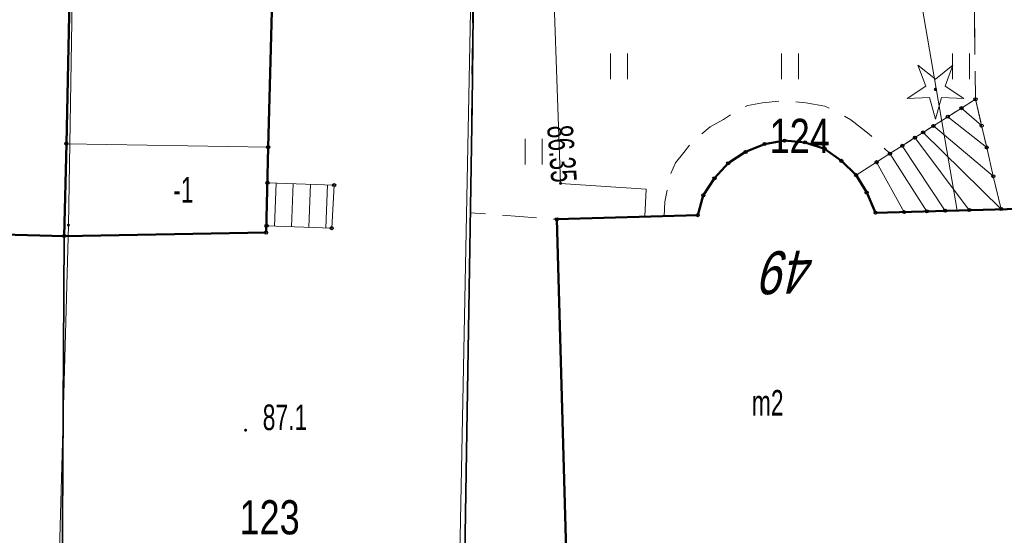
# Model space of a CAD drawing. Header units: metres. Extents: x 7504240 to 7504745, y 5782869 to 5783359.
# Tile 34 of 93: x 7504441 to 7504470, y 5782956 to 5782971. Entities that reach past the tile are written whole.
import ezdxf
from ezdxf.enums import TextEntityAlignment as Align

# ---------------------------------------------------------------- set-up
doc = ezdxf.new("R2010")
doc.units = ezdxf.units.M
doc.header["$MEASUREMENT"] = 0
for name, pattern in [('1.0_0.5', [1.5, 1, -0.5]), ('1.5_0.5', [2, 1.5, -0.5]), ('219-500', [0]), ('egbp-500', [0])]:
    doc.linetypes.add(name, pattern=pattern)
doc.layers.get('0').update_dxf_attribs({"color": 2, "linetype": 'CONTINUOUS', "lineweight": 5})
for name, color, linetype in [('203-punkt graniczny', 7, 'CONTINUOUS'), ('211-numer działki ewidencyjnej', 7, 'CONTINUOUS'), ('219-działka ewidencyjna', 7, 'CONTINUOUS'), ('312-budynek ewidencyjny', 7, 'CONTINUOUS'), ('312-oznaczenie budynku ewidencyjnego-Atr117', 7, 'CONTINUOUS'), ('320-blok - kondygnacja nadziemna', 7, 'CONTINUOUS'), ('352-schody', 7, 'CONTINUOUS'), ('Adres nieruchomości (na budynku)', 7, 'CONTINUOUS'), ('blok - kondygnacja podziemna', 7, 'CONTINUOUS'), ('blok - kondygnacja podziemna-Atr178', 7, 'CONTINUOUS'), ('drzewo iglaste', 7, 'CONTINUOUS'), ('jezdnia', 7, 'CONTINUOUS'), ('ogrodzenie trwałe', 7, 'CONTINUOUS'), ('pikieta naturalna', 7, 'CONTINUOUS'), ('pikieta naturalna-Atr2', 7, 'CONTINUOUS'), ('przewód elektroenergetyczny podziemny', 7, 'CONTINUOUS'), ('Punkt budynku', 7, 'CONTINUOUS'), ('rzędna', 7, 'CONTINUOUS'), ('rzędna-Atr2', 7, 'CONTINUOUS'), ('trawnik', 7, 'CONTINUOUS')]:
    doc.layers.add(name, color=color, linetype=linetype)
doc.styles.get("Standard").update_dxf_attribs({"font": 'Working1250', "width": 0.75})
doc.linetypes.add('902-500', pattern='A,3.75,0,[1,ksztalty.shx,S=0.5,R=0,X=0,Y=0],3.75', length=7.5)

# ---------------------------------------------------------------- blocks, each defined once
blk = doc.blocks.new('PW01')
at = {"linetype": 'Continuous', "lineweight": 13}
h = blk.add_hatch(color=0, dxfattribs=at)
edge = h.paths.add_edge_path()
edge.add_arc((0, 0), 0.045, 0, 360)
blk = doc.blocks.new('OP011')
at = {"linetype": 'Continuous', "lineweight": 13}
h = blk.add_hatch(color=0, dxfattribs=at)
edge = h.paths.add_edge_path()
edge.add_arc((0, 0), 0.05, 0, 360)
at = {"color": 0, "linetype": 'Continuous', "lineweight": 13}
for p, q in [((-0.283, 0.093), (-0.512, 0.706)), ((-0.512, 0.706), (0, 0.299)), ((0, 0.299), (0.512, 0.706)), ((0.512, 0.706), (0.283, 0.093)), ((-0.828, -0.268), (-0.283, 0.093)), ((0.283, 0.093), (0.828, -0.268)), ((-0.175, -0.24), (-0.828, -0.268)), ((0, -0.87), (-0.175, -0.24)), ((0.175, -0.24), (0, -0.87)), ((0.828, -0.268), (0.175, -0.24))]:
    blk.add_line(p, q, dxfattribs=at)
blk = doc.blocks.new('TU04')
at = {"color": 0, "linetype": 'Continuous', "lineweight": 13}
for p, q in [((0, 0), (0, 0.75)), ((0.5, 0), (0.5, 0.75))]:
    blk.add_line(p, q, dxfattribs=at)
blk = doc.blocks.new('203')
at = {"linetype": 'Continuous', "lineweight": 0}
h = blk.add_hatch(color=0, dxfattribs=at)
edge = h.paths.add_edge_path()
edge.add_arc((0, 0), 0.045, 0, 360)
blk = doc.blocks.new('PUNKTBUD')
at = {"color": 0}
blk.add_circle((0, 0), 0.045, dxfattribs=at)

msp = doc.modelspace()

# ---------------------------------------------------------------- linework, layer by layer
at = {"layer": '219-działka ewidencyjna', "color": 7, "linetype": '219-500', "lineweight": 18, "flags": 128}
for points in [[(7504454.66, 5782984.09), (7504453.98, 5782949.34)], [(7504442.89, 5782979.13), (7504442.66, 5782965.42)], [(7504442.22, 5782949.55), (7504442.66, 5782965.42)]]:
    msp.add_lwpolyline(points, dxfattribs=at)
at = {"layer": '312-budynek ewidencyjny', "color": 7, "linetype": 'Continuous', "lineweight": 50, "flags": 128}
for points in [[(7504442.84, 5782979.1), (7504442.6, 5782967.8)], [(7504442.6, 5782967.8), (7504442.84, 5782979.1)], [(7504448.5, 5782967.7), (7504448.66, 5782973.49)], [(7504442.6, 5782967.8), (7504442.54, 5782965.1)], [(7504442.54, 5782965.1), (7504442.6, 5782967.8)], [(7504448.44, 5782965.2), (7504448.5, 5782967.7)], [(7504463.01, 5782967.79), (7504462.46, 5782967.56)], [(7504463.6, 5782967.89), (7504463.01, 5782967.79)], [(7504464.2, 5782967.84), (7504463.6, 5782967.89)], [(7504464.77, 5782967.65), (7504464.2, 5782967.84)], [(7504462.46, 5782967.56), (7504461.95, 5782967.23)], [(7504465.26, 5782967.3), (7504464.77, 5782967.65)], [(7504461.95, 5782967.23), (7504461.55, 5782966.79)], [(7504465.69, 5782966.88), (7504465.26, 5782967.3)], [(7504466, 5782966.37), (7504465.69, 5782966.88)], [(7504461.55, 5782966.79), (7504461.22, 5782966.29)], [(7504461.22, 5782966.29), (7504461.06, 5782965.71)], [(7504466.26, 5782965.78), (7504466, 5782966.37)], [(7504461.06, 5782965.71), (7504456.94, 5782965.59)], [(7504470.46, 5782965.9), (7504466.26, 5782965.78)], [(7504456.94, 5782965.59), (7504457.25, 5782954.49)], [(7504435.38, 5782965.29), (7504442.54, 5782965.1)], [(7504442.54, 5782965.1), (7504448.44, 5782965.2)]]:
    msp.add_lwpolyline(points, dxfattribs=at)
at = {"layer": '320-blok - kondygnacja nadziemna', "color": 7, "linetype": 'Continuous', "lineweight": 18, "flags": 128}
for points in [[(7504442.54, 5782965.1), (7504442.84, 5782979.1), (7504436.94, 5782979.2), (7504436.85, 5782976.09), (7504435.1, 5782976.14), (7504435.04, 5782974.46), (7504432.13, 5782974.61), (7504431.76, 5782965.39), (7504435.38, 5782965.29)], [(7504448.66, 5782973.49), (7504448.69, 5782975.58), (7504448.77, 5782978.97), (7504442.84, 5782979.1), (7504442.6, 5782967.8), (7504448.5, 5782967.7)]]:
    msp.add_lwpolyline(points, close=True, dxfattribs=at)
at = {"layer": '352-schody', "color": 7, "linetype": 'Continuous', "lineweight": 18, "flags": 128}
for points in [[(7504469.18, 5782969.1), (7504468.77, 5782968.84), (7504469.36, 5782968.33)], [(7504469.18, 5782969.1), (7504468.77, 5782968.84), (7504469.36, 5782968.33)], [(7504468.77, 5782968.84), (7504468.37, 5782968.59), (7504469.51, 5782967.69), (7504469.36, 5782968.33)], [(7504468.77, 5782968.84), (7504468.37, 5782968.59), (7504469.51, 5782967.69), (7504469.36, 5782968.33)], [(7504468.37, 5782968.59), (7504467.95, 5782968.32), (7504469.7, 5782966.85), (7504469.51, 5782967.69)], [(7504468.37, 5782968.59), (7504467.95, 5782968.32), (7504469.7, 5782966.85), (7504469.51, 5782967.69)], [(7504467.95, 5782968.32), (7504467.65, 5782968.13), (7504469.93, 5782965.89), (7504469.7, 5782966.85)], [(7504467.95, 5782968.32), (7504467.65, 5782968.13), (7504469.93, 5782965.89), (7504469.7, 5782966.85)], [(7504469, 5782965.86), (7504467.41, 5782967.98), (7504467.04, 5782967.74), (7504468.29, 5782965.84)], [(7504469, 5782965.86), (7504467.41, 5782967.98), (7504467.04, 5782967.74), (7504468.29, 5782965.84)], [(7504467.65, 5782968.13), (7504467.41, 5782967.98), (7504469, 5782965.86), (7504469.93, 5782965.89)], [(7504467.65, 5782968.13), (7504467.41, 5782967.98), (7504469, 5782965.86), (7504469.93, 5782965.89)], [(7504468.29, 5782965.84), (7504467.04, 5782967.74), (7504466.68, 5782967.51), (7504467.76, 5782965.82)], [(7504468.29, 5782965.84), (7504467.04, 5782967.74), (7504466.68, 5782967.51), (7504467.76, 5782965.82)], [(7504467.76, 5782965.82), (7504466.68, 5782967.51), (7504466.29, 5782967.26), (7504467.09, 5782965.8)], [(7504467.76, 5782965.82), (7504466.68, 5782967.51), (7504466.29, 5782967.26), (7504467.09, 5782965.8)], [(7504467.09, 5782965.8), (7504466.29, 5782967.26), (7504465.69, 5782966.88), (7504466, 5782966.37), (7504466.26, 5782965.78)], [(7504467.09, 5782965.8), (7504466.29, 5782967.26), (7504465.69, 5782966.88), (7504466, 5782966.37), (7504466.26, 5782965.78)], [(7504448.48, 5782966.66), (7504448.45, 5782965.4), (7504450.36, 5782965.33), (7504450.43, 5782966.59)], [(7504448.48, 5782966.66), (7504448.45, 5782965.4), (7504450.36, 5782965.33), (7504450.43, 5782966.59)]]:
    msp.add_lwpolyline(points, close=True, dxfattribs=at)
for points in [[(7504448.685, 5782965.391), (7504448.734, 5782966.651)], [(7504449.185, 5782965.373), (7504449.234, 5782966.633)], [(7504449.685, 5782965.355), (7504449.734, 5782966.615)], [(7504450.184, 5782965.336), (7504450.233, 5782966.597)]]:
    msp.add_lwpolyline(points, dxfattribs=at)
at = {"layer": 'blok - kondygnacja podziemna', "color": 7, "linetype": 'egbp-500', "lineweight": 18, "flags": 128}
msp.add_lwpolyline([(7504448.44, 5782965.2), (7504448.5, 5782967.7), (7504442.6, 5782967.8), (7504442.54, 5782965.1)], close=True, dxfattribs=at)
at = {"layer": 'jezdnia', "color": 7, "linetype": '1.5_0.5', "lineweight": 18, "flags": 128}
msp.add_lwpolyline([(7504468.08, 5782985.36), (7504470.99, 5782985.41), (7504472.06, 5782978.41), (7504472.55, 5782975.3), (7504473.12, 5782972.06), (7504475.31, 5782957.54), (7504471.07, 5782956.83), (7504470.71, 5782956.83), (7504470.46, 5782965.9), (7504469.93, 5782965.89), (7504469.7, 5782966.85), (7504469.51, 5782967.69), (7504469.36, 5782968.33), (7504469.18, 5782969.1), (7504469.02, 5782982.91), (7504468.2, 5782982.71)], close=True, dxfattribs=at)
at = {"layer": 'ogrodzenie trwałe', "color": 7, "linetype": '902-500', "lineweight": 35, "flags": 128}
for points in [[(7504454.65, 5782985.8), (7504454.46, 5782968.93), (7504454.25, 5782955.78), (7504454.2, 5782949.43)], [(7504454.2, 5782949.43), (7504451.25, 5782949.55), (7504442.45, 5782949.91), (7504442.54, 5782965.1)]]:
    msp.add_lwpolyline(points, dxfattribs=at)
at = {"layer": 'przewód elektroenergetyczny podziemny', "color": 1, "linetype": 'Continuous', "lineweight": 18, "flags": 128}
for points in [[(7504465.09, 5782986.53), (7504468.64, 5782965.85)], [(7504456, 5782985.45), (7504456.47, 5782983.28), (7504456.76, 5782974.7), (7504457.05, 5782966.64), (7504459.55, 5782966.47), (7504459.51, 5782965.67)]]:
    msp.add_lwpolyline(points, dxfattribs=at)
at = {"layer": 'trawnik', "color": 7, "linetype": '1.0_0.5', "lineweight": 18, "flags": 128}
msp.add_lwpolyline([(7504468.08, 5782985.36), (7504468.2, 5782982.71), (7504469.02, 5782982.91), (7504469.18, 5782969.1), (7504468.77, 5782968.84), (7504468.37, 5782968.59), (7504467.95, 5782968.32), (7504467.65, 5782968.13), (7504467.41, 5782967.98), (7504467.04, 5782967.74), (7504466.68, 5782967.51), (7504466.07, 5782968.08), (7504465.54, 5782968.5), (7504465.23, 5782968.67), (7504464.78, 5782968.9), (7504464.22, 5782969), (7504463.65, 5782969.06), (7504462.95, 5782969), (7504462.52, 5782968.92), (7504462.14, 5782968.73), (7504461.81, 5782968.51), (7504461.42, 5782968.29), (7504461.18, 5782968.09), (7504460.86, 5782967.81), (7504460.65, 5782967.54), (7504460.41, 5782967.24), (7504460.27, 5782966.93), (7504460.19, 5782966.56), (7504460.1, 5782966.1), (7504460.08, 5782965.68), (7504456.94, 5782965.59), (7504454.41, 5782965.78), (7504454.63, 5782984.2), (7504454.65, 5782985.8)], close=True, dxfattribs=at)

# ---------------------------------------------------------------- block references
at = {"layer": '203-punkt graniczny', "color": 7, "linetype": 'Continuous', "lineweight": 18}
msp.add_blockref('203', (7504442.66, 5782965.42), dxfattribs=at)
at = {"layer": 'drzewo iglaste', "color": 94, "linetype": 'Continuous', "lineweight": 18}
msp.add_blockref('OP011', (7504468.01, 5782969.39), dxfattribs=at)
at = {"layer": 'pikieta naturalna', "color": 7, "linetype": 'Continuous', "lineweight": 13}
msp.add_blockref('PW01', (7504447.84, 5782959.42), dxfattribs=at)
at = {"layer": 'Punkt budynku', "color": 5, "linetype": 'Continuous', "lineweight": 18}
for p in [(7504469.18, 5782969.1), (7504468.77, 5782968.84), (7504468.37, 5782968.59), (7504467.95, 5782968.32), (7504469.36, 5782968.33), (7504467.41, 5782967.98), (7504467.65, 5782968.13), (7504442.6, 5782967.8), (7504448.5, 5782967.7), (7504463.01, 5782967.79), (7504463.6, 5782967.89), (7504464.2, 5782967.84), (7504464.77, 5782967.65), (7504467.04, 5782967.74), (7504469.51, 5782967.69), (7504462.46, 5782967.56), (7504466.68, 5782967.51), (7504461.95, 5782967.23), (7504465.26, 5782967.3), (7504466.29, 5782967.26), (7504461.55, 5782966.79), (7504465.69, 5782966.88), (7504469.7, 5782966.85), (7504448.48, 5782966.66), (7504450.43, 5782966.59), (7504461.22, 5782966.29), (7504466, 5782966.37), (7504469.93, 5782965.89), (7504461.06, 5782965.71), (7504466.26, 5782965.78), (7504467.09, 5782965.8), (7504467.76, 5782965.82), (7504468.29, 5782965.84), (7504469, 5782965.86), (7504448.45, 5782965.4), (7504450.36, 5782965.33), (7504456.94, 5782965.59), (7504442.54, 5782965.1), (7504448.44, 5782965.2)]:
    msp.add_blockref('PUNKTBUD', p, dxfattribs=at)
at = {"layer": 'rzędna', "color": 1, "linetype": 'Continuous', "lineweight": 18}
msp.add_blockref('PW01', (7504457.05, 5782966.64), dxfattribs=at)
at = {"layer": 'trawnik', "color": 7, "linetype": 'Continuous', "lineweight": 18}
for p in [(7504458.509, 5782969.689), (7504463.509, 5782969.689), (7504468.509, 5782969.689), (7504456.009, 5782967.189)]:
    msp.add_blockref('TU04', p, dxfattribs=at)

# ---------------------------------------------------------------- texts
at = {"layer": '211-numer działki ewidencyjnej', "color": 7, "linetype": 'Continuous', "lineweight": 18, "width": 0.79}
for s, p in [('124', (7504463.16, 5782967.53)), ('123', (7504447.66, 5782956.37))]:
    msp.add_text(s, height=1, dxfattribs=at).set_placement(p)
at = {"layer": '312-oznaczenie budynku ewidencyjnego-Atr117', "color": 7, "width": 0.667}
msp.add_text('m2', height=0.75, dxfattribs=at).set_placement((7504462.64, 5782959.62), align=Align.BOTTOM_LEFT)
at = {"layer": 'Adres nieruchomości (na budynku)', "color": 7, "linetype": 'Continuous', "lineweight": 25, "oblique": 15, "width": 0.79}
msp.add_text('49', height=1.25, rotation=181.633, dxfattribs=at).set_placement((7504463.79, 5782964.04), align=Align.MIDDLE_CENTER)
at = {"layer": 'blok - kondygnacja podziemna-Atr178', "color": 7, "width": 0.667}
msp.add_text('-1', height=0.75, dxfattribs=at).set_placement((7504446.02, 5782966.45), align=Align.MIDDLE_CENTER)
at = {"layer": 'pikieta naturalna-Atr2', "color": 7, "width": 0.667}
msp.add_text('87.1', height=0.75, dxfattribs=at).set_placement((7504448.34, 5782959.42))
at = {"layer": 'rzędna-Atr2', "color": 1, "width": 0.667}
msp.add_text('86.35', height=0.75, rotation=274.363, dxfattribs=at).set_placement((7504457.029, 5782968.341), align=Align.MIDDLE_LEFT)

doc.saveas('drawing.dxf')
